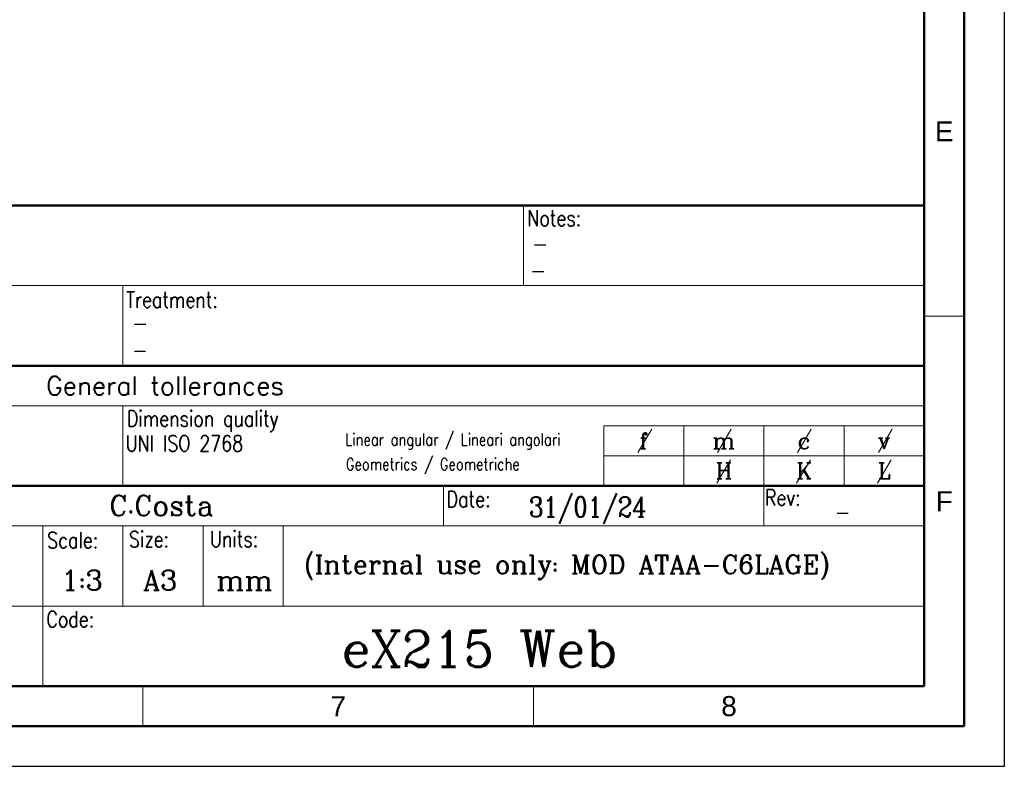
# Model space of a CAD drawing. Header units: millimetres. Extents: x 1316 to 1736, y 283 to 580.
# Tile 13 of 24: x 1613 to 1736, y 283 to 376. Entities that reach past the tile are written whole.
import ezdxf
from ezdxf.enums import TextEntityAlignment as Align

# ---------------------------------------------------------------- set-up
doc = ezdxf.new("R2010")
doc.units = ezdxf.units.MM
doc.styles.add('COMPLEX', font='complex.shx', dxfattribs={"bigfont": '@extfont2.shx'})
doc.styles.add('ROMANS', font='romans', dxfattribs={"height": 5})
doc.styles.get("Standard").update_dxf_attribs({"font": 'arial.ttf'})

msp = doc.modelspace()

# ---------------------------------------------------------------- linework, layer by layer
at = {"lineweight": 50}
for p, q in [((1731.2, 574.55), (1731.2, 287.55)), ((1726.2, 569.55), (1726.2, 292.55)), ((1546.2, 352.55), (1726.2, 352.55)), ((1546.2, 332.55), (1726.2, 332.55)), ((1546.2, 317.55), (1726.2, 317.55)), ((1726.2, 292.55), (1336.2, 292.55)), ((1731.2, 287.55), (1331.2, 287.55))]:
    msp.add_line(p, q, dxfattribs=at)
at = {"lineweight": 18}
for p, q in [((1676.2, 352.55), (1676.2, 342.55)), ((1546.2, 342.55), (1726.2, 342.55)), ((1626.2, 342.55), (1626.2, 332.55)), ((1726.2, 338.72), (1731.2, 338.72)), ((1726.2, 332.55), (1726.2, 317.55)), ((1726.2, 332.55), (1726.2, 317.55)), ((1546.2, 327.55), (1726.2, 327.55)), ((1626.2, 327.55), (1626.2, 317.55)), ((1686.2, 325.05), (1686.2, 317.55)), ((1686.2, 325.05), (1726.2, 325.05)), ((1690.48, 321.73), (1692.19, 324.65)), ((1696.2, 325.05), (1696.2, 317.55)), ((1696.2, 325.05), (1696.2, 317.55)), ((1700.41, 321.73), (1702.12, 324.65)), ((1706.2, 325.05), (1706.2, 317.55)), ((1706.2, 325.05), (1706.2, 317.55)), ((1710.4, 321.73), (1712.11, 324.65)), ((1716.2, 325.05), (1716.2, 317.55)), ((1716.2, 325.05), (1716.2, 317.55)), ((1720.51, 321.73), (1722.22, 324.65)), ((1686.2, 321.3), (1726.2, 321.3)), ((1700.32, 317.89), (1702.03, 320.81)), ((1710.28, 317.89), (1711.99, 320.81)), ((1720.37, 317.89), (1722.08, 320.81)), ((1666.2, 317.55), (1666.2, 312.55)), ((1706.2, 312.55), (1706.2, 317.55)), ((1546.2, 312.55), (1726.2, 312.55)), ((1616.2, 302.55), (1616.2, 312.55)), ((1626.2, 302.55), (1626.2, 312.55)), ((1636.2, 312.55), (1636.2, 302.55)), ((1646.2, 312.55), (1646.2, 302.55)), ((1666.2, 312.55), (1706.2, 312.55)), ((1596.2, 302.55), (1726.2, 302.55)), ((1596.2, 302.55), (1636.2, 302.55)), ((1616.2, 302.55), (1626.2, 302.55)), ((1616.2, 292.55), (1616.2, 302.55)), ((1596.2, 292.55), (1616.2, 292.55)), ((1628.7, 292.55), (1628.7, 287.55)), ((1677.45, 292.55), (1677.45, 287.55))]:
    msp.add_line(p, q, dxfattribs=at)
msp.add_lwpolyline([(1316.2, 579.55), (1736.2, 579.55), (1736.2, 282.55), (1316.2, 282.55)], close=True)

# ---------------------------------------------------------------- texts
at = {"lineweight": 18, "style": 'ROMANS', "width": 0.8}
for s, height, p in [('Notes:', 2, (1676.67, 349.97)), ('Treatment:', 2, (1626.6, 339.79)), ('Dimension quality ', 2, (1626.69, 324.95)), ('UNI ISO 2768', 2, (1626.53, 321.86)), ('Linear angular / Lineari angolari', 1.5, (1653.95, 322.58)), ('Geometrics / Geometriche', 1.5, (1654.02, 319.51)), ('Rev:', 2, (1706.32, 315.09)), ('Date:', 2, (1666.59, 314.9)), ('Scale:', 2, (1616.74, 309.77)), ('Size:', 2, (1626.95, 309.89)), ('Units:', 2, (1637.05, 309.92)), ('Code:', 2, (1616.64, 299.91))]:
    msp.add_text(s, height=height, dxfattribs=at).set_placement(p)
at = {"lineweight": 18}
for s, height, style, p in [('General tollerances', 2.3, 'ROMANS', (1616.61, 328.9)), ('(Internal use only: MOD ATAA-C6LAGE)', 2.31, 'COMPLEX', (1648.74, 306.6)), ('1:3', 2.5, 'COMPLEX', (1618.52, 304.53)), ('A3', 2.5, 'COMPLEX', (1628.68, 304.54)), ('mm', 2.5, 'COMPLEX', (1637.84, 304.54))]:
    msp.add_text(s, height=height, dxfattribs=dict(at, style=style)).set_placement(p)
at = {"lineweight": 18, "style": 'COMPLEX', "width": 0.827079}
msp.add_text('31/01/24', height=2.5, dxfattribs=at).set_placement((1676.87, 313.67), (1691.54, 313.67), align=Align.FIT)
at = {"lineweight": 50, "char_height": 2.5, "attachment_point": 5}
for s, width, insert in [('E', 5, (1728.7, 361.8)), ('F', 5, (1728.7, 315.64)), ('7', 48.75, (1653.07, 290.05)), ('8', 48.7822, (1701.84, 290.05))]:
    msp.add_mtext_dynamic_manual_height_columns(s, width=width, gutter_width=12.5, heights=[0], dxfattribs=dict(at, insert=insert))
at = {"lineweight": 18, "char_height": 1.8, "attachment_point": 7}
for s, width, heights, insert in [('{\\Fcomplex|c0;-}', 127.7555, [0], (1677.27, 346.88)), ('{\\Fitalicc|c0;-}', 80, [2.4], (1677.02, 343.53)), ('{\\Fcomplex|c0;-}', 127.7555, [0], (1627.35, 336.96)), ('{\\Fitalicc|c0;-}', 80, [0], (1627.33, 333.61)), ('{\\Fcomplex|c0;-}', 127.7555, [0], (1715.01, 313.38))]:
    msp.add_mtext_dynamic_manual_height_columns(s, width=width, gutter_width=12.5, heights=heights, dxfattribs=dict(at, insert=insert))
at = {"lineweight": 18, "attachment_point": 5, "style": 'COMPLEX'}
for s, width, gutter_width, heights, insert, char_height in [('f', 10, 12.5, [0], (1691.2, 323.18), 2), ('m', 10, 12.5, [0], (1701.2, 323.18), 2), ('c', 10, 12.5, [0], (1711.2, 323.18), 2), ('v', 10, 12.5, [0], (1721.2, 323.18), 2), ('H', 10, 12.5, [0], (1701.2, 319.43), 2), ('K', 10, 12.5, [0], (1711.2, 319.43), 2), ('L', 10, 12.5, [0], (1721.2, 319.43), 2), ('C.Costa', 50, 12.5, [0], (1631.02, 315.09), 2.5), ('eX215 Web', 157.1846, 0, [32.56], (1670.71, 297.2), 4.5)]:
    msp.add_mtext_dynamic_manual_height_columns(s, width=width, gutter_width=gutter_width, heights=heights, dxfattribs=dict(at, insert=insert, char_height=char_height))

doc.saveas('drawing.dxf')
